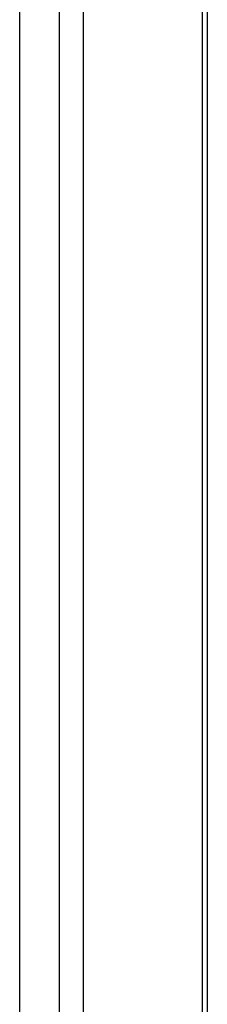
# Model space of a CAD drawing. Header units: inches. Extents: x 11 to 130, y 11 to 79.
# Tile 55 of 57: x 111.57 to 112.482, y 47.219 to 52.003. Entities that reach past the tile are written whole.
import ezdxf

# ---------------------------------------------------------------- set-up
doc = ezdxf.new("R2010")
doc.units = ezdxf.units.IN
doc.header["$MEASUREMENT"] = 0
doc.layers.add('Visible Edges(ANSI)', color=7, linetype='Continuous', lineweight=25)
doc.layers.add('Visible Tangent Edges(ANSI)', color=7, linetype='Continuous', lineweight=25)

msp = doc.modelspace()

# ---------------------------------------------------------------- linework, layer by layer
at = {"layer": 'Visible Edges(ANSI)'}
for p, q in [((111.5699, 42.5816), (111.5699, 65.9492)), ((112.4816, 65.3356), (112.4816, 42.9646))]:
    msp.add_line(p, q, dxfattribs=at)
at = {"layer": 'Visible Tangent Edges(ANSI)'}
for p, q in [((111.761, 65.7791), (111.761, 42.5315)), ((111.8798, 42.6256), (111.8798, 65.6822)), ((112.457, 65.3498), (112.457, 42.9579))]:
    msp.add_line(p, q, dxfattribs=at)

doc.saveas('drawing.dxf')
